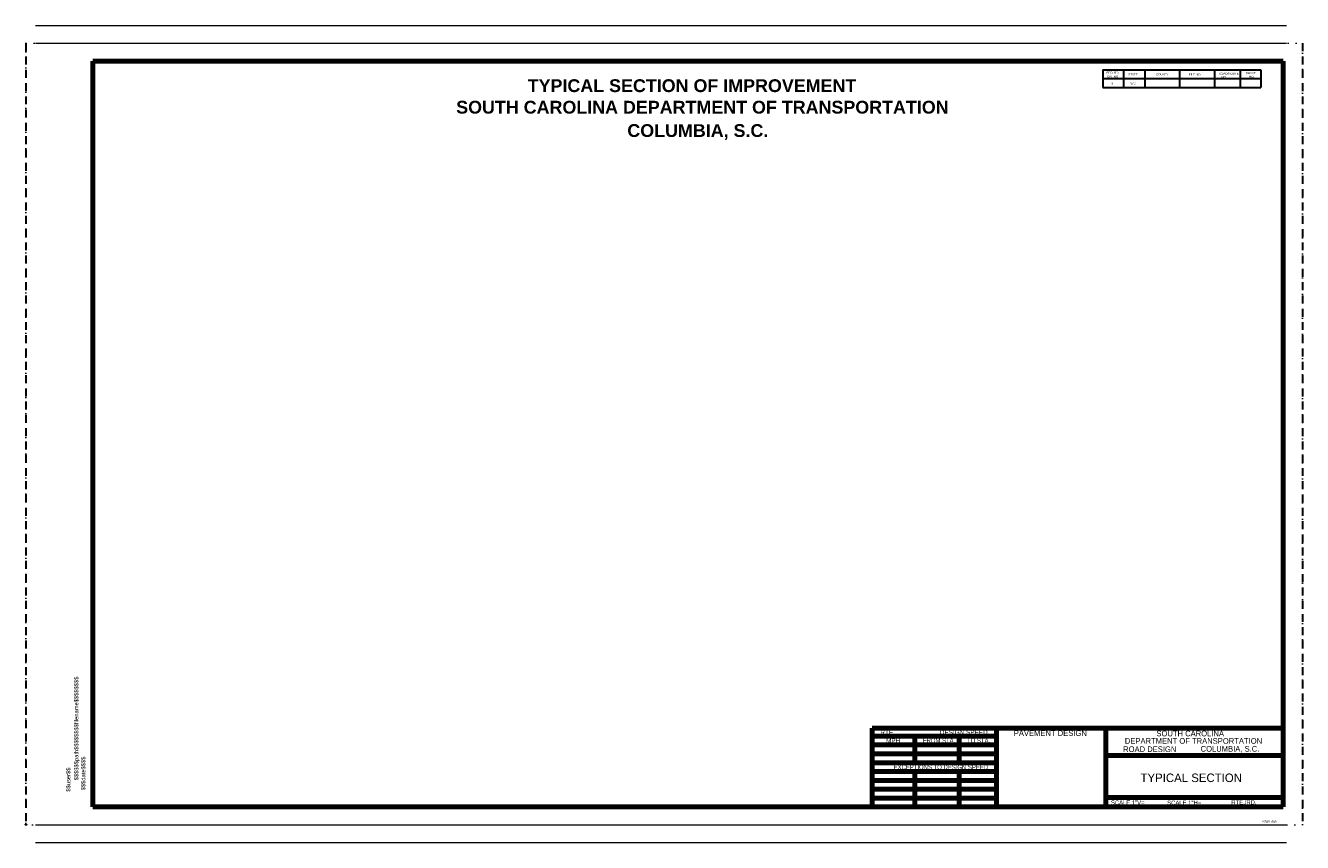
# Model space of a CAD drawing. Header units: feet. Extents: x -8960 to -7163, y 44168 to 45318.
import ezdxf
from ezdxf.enums import TextEntityAlignment as Align

# ---------------------------------------------------------------- set-up
doc = ezdxf.new("R2010")
doc.units = ezdxf.units.FT
doc.header["$MEASUREMENT"] = 0
doc.linetypes.add('DGN Style 1', pattern=[11.229449, 0.018685, -11.210765])
doc.linetypes.add('DGN Style 2', pattern=[18.684608, 11.210765, -7.473843])
for name, color, linetype, lineweight in [('RD_SHT_Bndy', 7, 'Continuous', 30), ('RD_SHT_ID', 7, 'Continuous', 40), ('RD_SHT_Snap', 60, 'DGN Style 2', 30), ('RD_SHT_TX', 4, 'Continuous', 40)]:
    doc.layers.add(name, color=color, linetype=linetype, lineweight=lineweight)
doc.layers.add('RD_SHT_IplotShp', color=32, linetype='DGN Style 1', lineweight=0, plot=False)
doc.styles.add('Style-arial', font='arial.shx')
doc.styles.add('Style-font001', font='font001.shx')
doc.styles.add('Style-FONT43', font='FONT43.shx')
doc.styles.add('Style-SWISS_722_BOLD', font='SWISS_722_BOLD.shx')

# ---------------------------------------------------------------- blocks, each defined once
blk = doc.blocks.new('FILE1')
at = {"layer": 'RD_SHT_ID', "style": 'Style-font001'}
for s, height, p in [('$$user$$', 6.99, (25.7, 19.5)), ('$$$$$$path$$$$$$$$filename$$$$$$$$', 6.992, (111.4, 6.1)), ('$$$date$$$$', 6.992, (36, -5.6))]:
    blk.add_text(s, height=height, dxfattribs=at).set_placement(p, align=Align.TOP_CENTER)
blk = doc.blocks.new('SNAP')
at = {"layer": 'RD_SHT_Snap'}
blk.add_circle((0, 0), 0.0607, dxfattribs=at)

msp = doc.modelspace()

# ---------------------------------------------------------------- linework, layer by layer
at = {"layer": 'RD_SHT_Bndy', "lineweight": 0}
for p, q in [((-8945.7, 45318), (-7185.7, 45318)), ((-8945.7, 45293), (-7185.7, 45293)), ((-8945.7, 44193), (-7185.7, 44193)), ((-8945.7, 44168), (-7185.7, 44168))]:
    msp.add_line(p, q, dxfattribs=at)
at = {"layer": 'RD_SHT_Bndy', "lineweight": 80}
for p, q in [((-7190.2, 45268), (-8865.2, 45268)), ((-8865.2, 45268), (-8865.2, 44218)), ((-7190.2, 44218), (-7190.2, 45268)), ((-7768.5, 44218), (-7768.5, 44329.1)), ((-7768.5, 44329.1), (-7593.5, 44329.1)), ((-7593.5, 44329.1), (-7593.5, 44218)), ((-7593.5, 44329.1), (-7439.8, 44329.1)), ((-7439.8, 44218), (-7439.8, 44329.1)), ((-7439.8, 44329.1), (-7190.2, 44329.1)), ((-7768.5, 44317.8), (-7593.5, 44317.8)), ((-7768.5, 44305.3), (-7593.5, 44305.3)), ((-7708.5, 44280.3), (-7708.5, 44317.8)), ((-7646, 44280.3), (-7646, 44317.8)), ((-7768.5, 44292.8), (-7593.5, 44292.8)), ((-7439.8, 44290.3), (-7190.2, 44290.3)), ((-7768.5, 44280.3), (-7593.5, 44280.3)), ((-7768.5, 44267.8), (-7593.5, 44267.8)), ((-7768.5, 44255.3), (-7593.5, 44255.3)), ((-7708.5, 44218), (-7708.5, 44267.8)), ((-7646, 44218), (-7646, 44267.8)), ((-7768.5, 44242.8), (-7593.5, 44242.8)), ((-8865.2, 44218), (-7190.2, 44218)), ((-7768.5, 44230.3), (-7593.5, 44230.3)), ((-7439.8, 44231.1), (-7190.2, 44231.1)), ((-7439.8, 44218), (-7190.2, 44218))]:
    msp.add_line(p, q, dxfattribs=at)
at = {"layer": 'RD_SHT_Bndy', "lineweight": 30}
for p, q in [((-7444.2, 45255.7), (-7444.2, 45230.7)), ((-7444.2, 45255.7), (-7221.7, 45255.7)), ((-7444.2, 45243.2), (-7221.7, 45243.2)), ((-7415.2, 45255.7), (-7415.2, 45230.7)), ((-7385.2, 45255.7), (-7385.2, 45230.7)), ((-7336.2, 45255.7), (-7336.2, 45230.7)), ((-7287.2, 45255.7), (-7287.2, 45230.7)), ((-7250.7, 45255.7), (-7250.7, 45230.7)), ((-7221.7, 45255.7), (-7221.7, 45230.7)), ((-7444.2, 45230.7), (-7221.7, 45230.7)), ((-7439.8, 44329.1), (-7439.8, 44329.1)), ((-7439.8, 44314.7), (-7439.8, 44314.7))]:
    msp.add_line(p, q, dxfattribs=at)
msp.add_point((-7593.5, 44280.3), dxfattribs=at)
at = {"layer": 'RD_SHT_IplotShp', "flags": 128}
msp.add_lwpolyline([(-8959.2, 45293), (-7163.2, 45293), (-7163.2, 44193), (-8959.2, 44193), (-8959.2, 45293)], close=True, dxfattribs=at)
at = {"layer": 'RD_SHT_Snap'}
for p, q in [((-8959.2, 45293), (-8959.2, 44193)), ((-7163.2, 45293), (-7163.2, 44193))]:
    msp.add_line(p, q, dxfattribs=at)

# ---------------------------------------------------------------- block references
at = {"layer": 'RD_SHT_ID', "xscale": 0.8409857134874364, "yscale": 0.8409857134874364, "zscale": 0.8409857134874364, "rotation": 90}
msp.add_blockref('FILE1', (-8886.2, 44234.8), dxfattribs=at)
at = {"layer": 'RD_SHT_Snap', "xscale": 9.999627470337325, "yscale": 9.999627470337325, "zscale": 9.999627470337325}
msp.add_blockref('SNAP', (-8959.2, 44193), dxfattribs=at)

# ---------------------------------------------------------------- texts
at = {"layer": 'RD_SHT_TX'}
for s, height, style, p in [('TYPICAL SECTION OF IMPROVEMENT', 18, 'Style-SWISS_722_BOLD', (-8253.3, 45224.3)), ('DIV. NO.', 3, 'Style-arial', (-7438, 45244.4)), ('NO.', 3, 'Style-arial', (-7238.4, 45244.6)), ('SOUTH CAROLINA DEPARTMENT OF TRANSPORTATION', 18, 'Style-SWISS_722_BOLD', (-8353.9, 45194)), ('COLUMBIA, S.C.', 18, 'Style-SWISS_722_BOLD', (-8113.1, 45161.1)), ('ROAD DESIGN', 8, 'Style-FONT43', (-7415.5, 44295.2)), ('COLUMBIA, S.C.', 8, 'Style-FONT43', (-7306.5, 44295.8)), ('SCALE 1"V=', 6, 'Style-font001', (-7432.7, 44221.1)), ('SCALE 1"H=', 6, 'Style-font001', (-7353.5, 44220.9)), ('RTE./RD.', 6, 'Style-font001', (-7263.3, 44221.5)), ('sctyp1.dgn', 3, 'Style-font001', (-7219.9, 44196.2))]:
    msp.add_text(s, height=height, dxfattribs=dict(at, style=style)).set_placement(p)
for s, height, style, p in [('FED. RD.', 3, 'Style-arial', (-7438.9, 45253)), ('STATE', 3, 'Style-arial', (-7408.4, 45250.7)), ('COUNTY', 3, 'Style-arial', (-7369.3, 45250.7)), ('FILE NO.', 3, 'Style-arial', (-7323.1, 45250.7)), ('SHEET', 3, 'Style-arial', (-7242.9, 45252.5)), ('3', 3, 'Style-arial', (-7431.9, 45238.2)), ('S.C.', 3, 'Style-arial', (-7405.1, 45238.2)), ('RTE.', 6.5, 'Style-FONT43', (-7757.1, 44326.2)), ('SOUTH CAROLINA', 8, 'Style-FONT43', (-7368.7, 44325.4)), ('MPH', 6.5, 'Style-FONT43', (-7749.1, 44314.4)), ('DEPARTMENT OF TRANSPORTATION', 8, 'Style-FONT43', (-7413.1, 44314.9))]:
    msp.add_text(s, height=height, dxfattribs=dict(at, style=style)).set_placement(p, align=Align.TOP_LEFT)
at = {"layer": 'RD_SHT_TX', "style": 'Style-FONT43'}
msp.add_text('DESIGN SPEED', height=6.5, dxfattribs=at).set_placement((-7606.1, 44326.2), align=Align.TOP_RIGHT)
for s, height, p in [('PAVEMENT DESIGN', 8, (-7518, 44321.9)), ('TYPICAL SECTION', 12, (-7319.7, 44259))]:
    msp.add_text(s, height=height, dxfattribs=at).set_placement(p, align=Align.MIDDLE_CENTER)
at = {"layer": 'RD_SHT_TX', "style": 'Style-FONT43', "width": 0.769234}
for s, p in [('FROM STA.', (-7697.2, 44314.8)), ('TO STA.', (-7635.1, 44314.8)), ('EXCEPTIONS TO DESIGN SPEED', (-7738.4, 44277.3))]:
    msp.add_text(s, height=6.5, dxfattribs=at).set_placement(p, align=Align.TOP_LEFT)
at = {"layer": 'RD_SHT_TX', "insert": (-7280.8, 45243.7), "char_height": 3, "attachment_point": 7, "style": 'Style-arial'}
msp.add_mtext('ROAD/ROUTE\\P   NO.\\P', dxfattribs=at)

doc.saveas('drawing.dxf')
